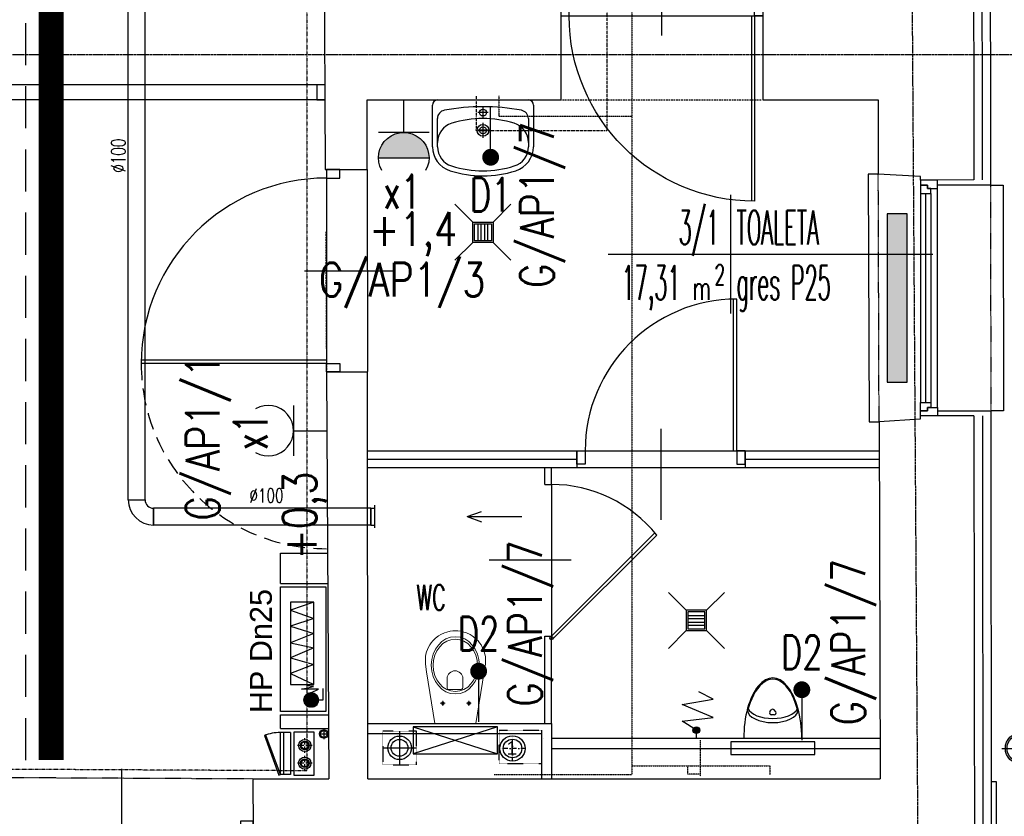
# Model space of a CAD drawing. Header units: inches. Extents: x -145354 to -97635, y 38777 to 78670.
# Tile 70 of 231: x -142166 to -141582, y 48535 to 49007. Entities that reach past the tile are written whole.
import ezdxf
from ezdxf.enums import TextEntityAlignment as Align

# ---------------------------------------------------------------- set-up
doc = ezdxf.new("R2010")
doc.units = ezdxf.units.IN
doc.header["$MEASUREMENT"] = 0
for name, pattern in [('00-inst$0$DASHDOT', [1, 0.5, -0.25, 0, -0.25]), ('CENTER', [2, 1.25, -0.25, 0.25, -0.25]), ('DASHDOT', [1, 0.5, -0.25, 0, -0.25]), ('DASHED', [0.75, 0.5, -0.25]), ('DASHED2', [0.375, 0.25, -0.125]), ('DIVIDE', [31.75, 12.7, -6.35, 0, -6.35, 0, -6.35]), ('HIDDEN', [0.375, 0.25, -0.125])]:
    doc.linetypes.add(name, pattern=pattern)
doc.layers.get('0').update_dxf_attribs({"color": 101})
for name, color, linetype in [('Drz---drzwi', 5, 'Continuous'), ('Drz-widok', 5, 'Continuous'), ('E-OPIS_POM', 6, 'Continuous'), ('E35', 6, 'Continuous'), ('E50', 3, 'Continuous'), ('E50_kor', 3, 'Continuous'), ('Ins-kan', 54, 'Continuous'), ('Ins-went', 141, 'Continuous'), ('Ins-went-opis', 141, 'Continuous'), ('Ins-wod', 152, 'Continuous'), ('m-went-wywiew', 1, 'Continuous'), ('Mco-piony', 10, 'Continuous'), ('Mpoż-rury', 121, 'Continuous'), ('Mppoż-piony-hydranty', 121, 'Continuous'), ('Mw-cr-rury', 160, 'DIVIDE'), ('Mw-wc-rury', 160, 'DASHDOT'), ('Mwk-odnośniki', 8, 'Continuous'), ('Okn---okna', 5, 'Continuous'), ('Opis-spadki', 61, 'Continuous'), ('Os-osie glowne', 8, 'CENTER'), ('piony_K_nr', 240, 'Continuous'), ('Sc-cegla pelna', 32, 'Continuous'), ('Sc-cegla pustak', 42, 'Continuous'), ('Sc-gk', 120, 'Continuous'), ('Sc-gk-hatch', 8, 'Continuous'), ('Sc-izolacja term-obrys', 132, 'Continuous'), ('Sc-izolacja term-styropian', 151, 'STYROPIAN-KA'), ('Sc-kamien', 31, 'Continuous'), ('Sc-nad', 5, 'DASHED2'), ('Sc-nadproza kon', 5, 'DASHED2'), ('Sc-systemowe', 150, 'Continuous'), ('stelaż_wc', 64, 'Continuous'), ('Suf-widok', 8, 'Continuous'), ('W-idok', 9, 'Continuous'), ('W-otwor-strop', 126, 'Continuous'), ('Wyp-grzejniki', 56, 'Continuous'), ('Wyp-meble', 155, 'Continuous'), ('Wyp-sanitar', 131, 'Continuous')]:
    doc.layers.add(name, color=color, linetype=linetype)
doc.styles.add('dwg_opis podstawowy', font='romans.shx', dxfattribs={"width": 0.9})
doc.styles.add('KA wymiar', font='romans.shx', dxfattribs={"width": 0.6})
doc.styles.add('ROMANS', font='romans', dxfattribs={"width": 0.85})
doc.styles.add('tab-bud$0$ROMANS', font='romans', dxfattribs={"width": 0.7})
doc.styles.add('TYTUL2', font='ARIAL.TTF')
doc.linetypes.add('BATTING', pattern='A,0.0001,-0.1,[134,ltypeshp.shx,S=0.1,R=0,X=-0.1,Y=0],-0.2,[134,ltypeshp.shx,S=0.1,R=180,X=0.1,Y=0],-0.1', length=0.4001)
doc.linetypes.add('STYROPIAN-KA', pattern='A,0.0001,-0.1,[135,ltypeshp.shx,S=0.1,R=0,X=-0.1,Y=0],0,[135,ltypeshp.shx,S=0.1,R=180,X=0.1,Y=0],-0.1', length=0.2001)

# ---------------------------------------------------------------- blocks, each defined once
blk = doc.blocks.new('pow')
for p, q in [((0, 0.5229), (0, -0.5229)), ((-1.0753, 0), (1.7797, 0))]:
    blk.add_line(p, q)
at = {"style": 'KA wymiar', "width": 0.6}
for s, height, p in [('2', 0.18, (-0.1392, -0.2698)), ('m', 0.21, (-0.3332, -0.401))]:
    blk.add_text(s, height=height, dxfattribs=at).set_placement(p)
at = {"style": 'KA wymiar'}
for tag, width, p in [('01', 0.7, (-0.1311, 0.0844)), ('000.00', 0.6, (-0.3636, -0.401))]:
    blk.add_attdef(tag, text='', height=0.3, dxfattribs=dict(at, width=width)).set_placement(p, align=Align.RIGHT)
blk.add_attdef('POMIESZCZENIE', (0.0709, 0.0844), '', height=0.3, dxfattribs=at)
at = {"style": 'KA wymiar', "width": 0.8}
blk.add_attdef('POSADZKA', (0.0709, -0.401), '', height=0.3, dxfattribs=at)
blk = doc.blocks.new('g2')
at = {"layer": 'E35'}
blk.add_line((15, 19.27), (-15, 19.27), dxfattribs=at)
blk.add_arc((0, 34.27), 15, 150, 30, dxfattribs=at)
at = {"layer": 'E50'}
blk.add_line((0, 19.27), (0, 0), dxfattribs=at)
blk = doc.blocks.new('G1')
at = {"layer": 'E35'}
blk.add_hatch(color=256, dxfattribs=at).paths.add_polyline_path([(10, 22.85), (-10, 22.85, 1)])
for p, q in [((-10, 22.85), (10, 22.85)), ((10, 12.85), (-10, 12.85))]:
    blk.add_line(p, q, dxfattribs=at)
blk.add_arc((0, 22.85), 10, 150, 30, dxfattribs=at)
at = {"layer": 'E50'}
blk.add_line((0, 12.85), (0, 0), dxfattribs=at)
blk = doc.blocks.new('_DKGJHF')
at = {"ltscale": 7}
for p, q in [((-21.08, -77), (35.92, -77)), ((-5, -145.5), (-104.98, -145.5)), ((-5, -147.5), (-105, -147.5))]:
    blk.add_line(p, q, dxfattribs=at)
for points in [[(5, -7.5), (5, 0), (-5, 0), (-5, -7.5)], [(5, -155), (5, -147.5), (-5, -147.5), (-5, -155)]]:
    blk.add_lwpolyline(points, close=True, dxfattribs=at)
for points in [[(-45, -7.5), (-5, -7.5)], [(-5, -147.5), (-5, -7.5)]]:
    blk.add_lwpolyline(points, dxfattribs=at)
for centre, radius, start, end in [((-5, -7.5), 40, 180, 270), ((-5, -147.5), 100, 90, 180)]:
    blk.add_arc(centre, radius, start, end)
blk = doc.blocks.new('_DRZWI_W120')
at = {"ltscale": 25}
for p, q in [((44517.38, 20745.07), (44517.38, 20635.07)), ((44504.38, 20690.07), (44558.38, 20690.07))]:
    blk.add_line(p, q, dxfattribs=at)
at = {"ltscale": 7}
for p, q in [((44517.38, 20635.07), (44407.38, 20635.07)), ((44517.38, 20637.07), (44407.4, 20637.07))]:
    blk.add_line(p, q, dxfattribs=at)
at = {"ltscale": 25}
for points in [[(44525.38, 20750.07), (44517.38, 20750.07), (44517.38, 20745.07), (44525.38, 20745.07)], [(44525.38, 20630.07), (44517.38, 20630.07), (44517.38, 20635.07), (44525.38, 20635.07)]]:
    blk.add_lwpolyline(points, close=True, dxfattribs=at)
blk.add_arc((44517.38, 20635.07), 110, 90, 180, dxfattribs=at)
at = {"linetype": 'DASHED', "ltscale": 20}
blk.add_arc((44517.38, 20635.07), 110, 180, 270, dxfattribs=at)
blk = doc.blocks.new('umywalka_60x45')
at = {"ltscale": 25}
for p, q in [((-27, 0), (27, 0)), ((-30, -27.72), (-30, -3)), ((0, -4.5), (0, -10.5)), ((30, -3), (30, -27.72)), ((-27, -27.72), (-27, -11.03)), ((3, -7.5), (-3, -7.5)), ((27, -11.03), (27, -27.72)), ((0, -13.5), (0, -22.5)), ((4.5, -18), (-4.5, -18))]:
    blk.add_line(p, q, dxfattribs=at)
for centre, radius in [((0, -7.5), 2), ((0, -18), 3.5), ((0, -18), 2)]:
    blk.add_circle(centre, radius, dxfattribs=at)
for centre, radius, start, end in [((27, -3), 3, 0, 90), ((-27, -3), 3, 90, 180), ((0, -129.43), 125.43, 79.47373, 100.52627), ((-22, -11.03), 5, 100.52627, 180), ((0, -73.4), 62.4, 72.6871, 107.3129), ((22, -11.03), 5, 0, 79.47373), ((-15, -25.28), 12, 107.3129, 180), ((15, -25.28), 12, 0, 72.6871), ((-15, -27.72), 15, 180, 252.6871), ((-15, -27.72), 12, 180, 252.6871), ((15, -27.72), 12, 287.3129, 0), ((15, -27.72), 15, 287.3129, 0), ((0, 20.4), 62.4, 252.6871, 287.3129), ((0, 20.4), 65.4, 252.6871, 287.3129)]:
    blk.add_arc(centre, radius, start, end, dxfattribs=at)
blk = doc.blocks.new('_dz1')
at = {"ltscale": 7}
for p, q in [((-7, 0), (-7, 90)), ((-5, 0), (-5, 90))]:
    blk.add_line(p, q, dxfattribs=at)
at = {"ltscale": 25}
for p, q in [((-50, 13), (-50, -41)), ((-95, 0), (-5, 0)), ((-5, 0), (0, 0)), ((-95, -8), (-100, -8)), ((-5, -8), (0, -8))]:
    blk.add_line(p, q, dxfattribs=at)
for points in [[(-100, -8), (-100, 0), (-95, 0), (-95, -8)], [(0, -8), (0, 0), (-5, 0), (-5, -8)]]:
    blk.add_lwpolyline(points, close=True, dxfattribs=at)
blk.add_arc((-5, 0), 90, 90, 180, dxfattribs=at)
blk = doc.blocks.new('_GJKHGJ')
at = {"ltscale": 25}
for p, q in [((-8, -5), (-8, 0)), ((-8, 0), (-8, -5)), ((0, 0), (-8, 0)), ((0, -5), (0, 0)), ((0, -5), (0, 0)), ((-8, -115), (-8, -5)), ((-8, -5), (0, -5)), ((-19.7, -60), (28.9, -60)), ((-8, -115), (0, -115)), ((-8, -120), (-8, -115)), ((0, -115), (0, -120)), ((0, -115), (0, -120)), ((0, -120), (-8, -120))]:
    blk.add_line(p, q, dxfattribs=at)
at = {"ltscale": 7}
for p, q in [((-8, -5), (-118, -5)), ((-8, -6.8), (-117.99, -6.8))]:
    blk.add_line(p, q, dxfattribs=at)
blk.add_arc((-8, -5), 110, 180, 270)
blk = doc.blocks.new('_ODWODNIENIE_KRATKA')
for p, q in [((-12, 0), (-22.61, 10.61)), ((0, 0), (10.61, 10.61)), ((-11, -2.99), (-1, -2.99)), ((-1, -4.99), (-11, -4.99)), ((-11, -6.99), (-1, -6.99)), ((-1, -8.99), (-11, -8.99)), ((-22.61, -22.6), (-12, -11.99)), ((10.61, -22.6), (0, -11.99))]:
    blk.add_line(p, q)
for points in [[(0, -11.99), (0, 0), (-12, 0), (-12, -11.99)], [(-1, -10.99), (-1, -1), (-11, -1), (-11, -10.99)]]:
    blk.add_lwpolyline(points, close=True)
blk = doc.blocks.new('rura_spustowa')
at = {"layer": 'Ins-wod', "linetype": 'Continuous'}
for p, q in [((0, -11.25), (0, 11.25)), ((-11.25, 0), (11.25, 0))]:
    blk.add_line(p, q, dxfattribs=at)
at = {"layer": 'Ins-wod', "linetype": 'Continuous', "ltscale": 25}
for radius in [9.25, 8.25]:
    blk.add_circle((0, 0), radius, dxfattribs=at)
blk = doc.blocks.new('ramiak140')
at = {"layer": 'Okn---okna'}
for p, q in [((-10, 135), (-10, 5)), ((-6, 8), (-6, 132)), ((-3, 8), (-3, 132)), ((0, 8), (0, 132))]:
    blk.add_line(p, q, dxfattribs=at)
for points in [[(-10, 135), (-10, 140), (0, 140), (0, 137), (-4, 137), (-4, 135)], [(-6, 132), (-6, 135), (-4, 135), (-4, 137), (0, 137), (0, 135), (0, 132)], [(-6, 8), (-6, 5), (-4, 5), (-4, 3), (0, 3), (0, 5), (0, 8)], [(-10, 5), (-10, 0), (0, 0), (0, 3), (-4, 3), (-4, 5)]]:
    blk.add_lwpolyline(points, close=True, dxfattribs=at)
blk = doc.blocks.new('_jhgjdfjghsdjgfhjfgjkfghgf')
at = {"ltscale": 25}
for p, q in [((0, 91.14), (0, 1.14)), ((11.7, 46.14), (-36.9, 46.14))]:
    blk.add_line(p, q, dxfattribs=at)
at = {"ltscale": 7}
for p, q in [((0, 1.14), (61.33, 62.47)), ((1.27, -0.13), (62.47, 61.07))]:
    blk.add_line(p, q, dxfattribs=at)
blk.add_circle((0, 0), 1)
blk.add_arc((0.02, 11.25), 79.88, 38.57679, 90.01424, dxfattribs=at)
blk = doc.blocks.new('HP25')
at = {"layer": 'Mppoż-piony-hydranty'}
for p, q in [((-1492.3, 1506.02), (-1492.3, 1533.02)), ((-1492.3, 1533.02), (-1418.3, 1533.02)), ((-1418.3, 1533.02), (-1418.3, 1506.02)), ((-1469.71, 1527.1), (-1476.32, 1513.24)), ((-1427.42, 1527.1), (-1476.32, 1527.1)), ((-1476.32, 1527.1), (-1476.32, 1513.24)), ((-1464.43, 1513.24), (-1469.71, 1527.1)), ((-1460.46, 1527.1), (-1464.43, 1513.24)), ((-1454.51, 1513.24), (-1460.46, 1527.1)), ((-1451.54, 1527.1), (-1454.51, 1513.24)), ((-1445.92, 1513.24), (-1451.54, 1527.1)), ((-1441.63, 1527.1), (-1445.92, 1513.24)), ((-1437, 1513.24), (-1441.63, 1527.1)), ((-1432.04, 1527.1), (-1437, 1513.24)), ((-1427.42, 1513.24), (-1432.04, 1527.1)), ((-1427.42, 1513.24), (-1427.42, 1527.1)), ((-1479.08, 1520.38), (-1477.49, 1513.39)), ((-1478.95, 1510.35), (-1479.08, 1520.38)), ((-1489.78, 1514.94), (-1485.19, 1510.35)), ((-1489.78, 1514.66), (-1485.46, 1510.35)), ((-1489.77, 1514.37), (-1485.76, 1510.36)), ((-1489.76, 1515.2), (-1484.93, 1510.37)), ((-1489.73, 1514.05), (-1486.08, 1510.39)), ((-1489.72, 1515.45), (-1484.68, 1510.41)), ((-1489.67, 1515.68), (-1484.44, 1510.46)), ((-1489.62, 1515.91), (-1484.22, 1510.51)), ((-1489.55, 1516.12), (-1484, 1510.58)), ((-1489.47, 1516.33), (-1483.8, 1510.66)), ((-1489.39, 1516.53), (-1483.6, 1510.74)), ((-1489.29, 1516.72), (-1483.41, 1510.84)), ((-1489.19, 1516.9), (-1483.23, 1510.94)), ((-1489.08, 1517.08), (-1483.05, 1511.04)), ((-1488.97, 1517.24), (-1482.88, 1511.16)), ((-1488.85, 1517.41), (-1482.72, 1511.28)), ((-1488.72, 1517.56), (-1482.57, 1511.41)), ((-1488.59, 1517.71), (-1482.42, 1511.54)), ((-1488.45, 1517.85), (-1482.28, 1511.68)), ((-1488.3, 1517.99), (-1482.14, 1511.83)), ((-1488.14, 1518.12), (-1482.01, 1511.99)), ((-1487.98, 1518.24), (-1481.89, 1512.15)), ((-1487.82, 1518.35), (-1481.78, 1512.31)), ((-1487.64, 1518.46), (-1481.67, 1512.49)), ((-1487.46, 1518.56), (-1481.57, 1512.67)), ((-1487.27, 1518.66), (-1481.47, 1512.86)), ((-1487.08, 1518.74), (-1481.39, 1513.05)), ((-1486.87, 1518.82), (-1481.31, 1513.26)), ((-1486.66, 1518.89), (-1481.24, 1513.47)), ((-1486.43, 1518.95), (-1481.18, 1513.7)), ((-1486.2, 1519), (-1481.13, 1513.93)), ((-1485.95, 1519.04), (-1481.09, 1514.18)), ((-1485.69, 1519.06), (-1481.07, 1514.43)), ((-1485.42, 1519.07), (-1481.06, 1514.71)), ((-1485.13, 1519.06), (-1481.07, 1515)), ((-1484.81, 1519.03), (-1481.1, 1515.32)), ((-1484.47, 1518.96), (-1481.17, 1515.66)), ((-1484.08, 1518.86), (-1481.27, 1516.05)), ((-1483.61, 1518.68), (-1481.45, 1516.52)), ((-1482.97, 1518.31), (-1481.82, 1517.16)), ((-1480.93, 1514.44), (-1478.95, 1510.35)), ((-1477.49, 1513.39), (-1476.96, 1517.48)), ((-1489.67, 1513.7), (-1486.43, 1510.46)), ((-1489.55, 1513.3), (-1486.83, 1510.58)), ((-1489.36, 1512.82), (-1487.31, 1510.77)), ((-1488.93, 1512.11), (-1488.02, 1511.2)), ((-1485.29, 1510.48), (-1485.29, 1507.71)), ((-1476.32, 1513.24), (-1427.42, 1513.24)), ((-1418.3, 1506.02), (-1492.3, 1506.02)), ((-1485.29, 1507.71), (-1478.55, 1507.71))]:
    blk.add_line(p, q, dxfattribs=at)
blk.add_circle((-1485.42, 1514.71), 4.36, dxfattribs=at)
blk = doc.blocks.new('_KOLO_WC_PODWIESZONE')
at = {"lineweight": 0}
for p, q in [((-12.21, 0), (-17.15, -30.7)), ((-12.21, 0), (12.21, 0)), ((12.21, 0), (17.15, -30.7)), ((-8.01, -11.98), (-8.01, -10.54)), ((7.49, -11.98), (7.49, -10.54)), ((-8.01, -11.98), (-9.42, -11.98)), ((-8.01, -11.98), (-6.53, -11.98)), ((-8.01, -11.98), (-8.01, -13.41)), ((7.49, -11.98), (6.08, -11.98)), ((7.49, -11.98), (8.97, -11.98)), ((7.49, -11.98), (7.49, -13.41)), ((-4.44, -21.51), (-4.44, -26.77)), ((-3.5, -20.21), (4, -20.21)), ((4.94, -21.51), (4.94, -26.77)), ((-17.15, -30.7), (-17.82, -35.14)), ((17.15, -30.7), (17.82, -35.14)), ((-17.82, -35.14), (-17.77, -39.69)), ((-17.77, -39.69), (-17.51, -41.08)), ((17.77, -39.69), (17.51, -41.08)), ((17.82, -35.14), (17.77, -39.69)), ((-17.51, -41.08), (-17.12, -42.53)), ((-17.12, -42.53), (-16.6, -43.93)), ((-16.6, -43.93), (-15.97, -45.29)), ((-15.97, -45.29), (-15.22, -46.59)), ((-15.22, -46.59), (-14.37, -47.83)), ((15.22, -46.59), (14.37, -47.83)), ((15.97, -45.29), (15.22, -46.59)), ((16.6, -43.93), (15.97, -45.29)), ((17.12, -42.53), (16.6, -43.93)), ((17.51, -41.08), (17.12, -42.53)), ((-14.37, -47.83), (-13.41, -48.99)), ((-13.41, -48.99), (-11.77, -50.6)), ((-11.77, -50.6), (-10, -51.94)), ((-10, -51.94), (-8.71, -52.72)), ((10, -51.94), (8.71, -52.72)), ((11.77, -50.6), (10, -51.94)), ((13.41, -48.99), (11.77, -50.6)), ((14.37, -47.83), (13.41, -48.99)), ((-8.71, -52.72), (-6.54, -53.77)), ((-6.54, -53.77), (-5.07, -54.25)), ((-5.07, -54.25), (-3.02, -54.72)), ((-3.02, -54.72), (-1.52, -54.92)), ((-1.52, -54.92), (0, -55)), ((1.52, -54.92), (0, -55)), ((3.02, -54.72), (1.52, -54.92)), ((5.07, -54.25), (3.02, -54.72)), ((6.54, -53.77), (5.07, -54.25)), ((8.71, -52.72), (6.54, -53.77))]:
    blk.add_line(p, q, dxfattribs=at)
for centre, radius, start, end in [((-3.24, -21.39), 1.2, 102.23395, 185.88986), ((3.75, -21.39), 1.2, 354.11014, 77.76605), ((0.25, -26.54), 4.7, 182.80221, 357.19779)]:
    blk.add_arc(centre, radius, start, end, dxfattribs=at)
for centre in [(-8.01, -11.98), (7.49, -11.98)]:
    blk.add_ellipse(centre, major_axis=(0.599, 0.599), ratio=1, start_param=5.497787, end_param=11.780972, dxfattribs=at)
for major_axis, ratio in [((0, -17), 0.838235), ((0, -15.54), 0.845174)]:
    blk.add_ellipse((0.05, -34.5), major_axis=major_axis, ratio=ratio, dxfattribs=at)
blk = doc.blocks.new('_0630_pisuar')
at = {"linetype": 'Continuous'}
for p, q in [((-17.24, 0), (17.24, 0)), ((-1.75, -15.85), (-0.88, -17.02)), ((-0.87, -14.1), (0.87, -14.1)), ((1.75, -15.85), (0.88, -17.02))]:
    blk.add_line(p, q, dxfattribs=at)
for centre, start, end in [((-0.87, -15.2), 90, 216.88227), ((0, -16.36), 216.88227, 323.11773), ((0.87, -15.2), 323.11773, 90)]:
    blk.add_arc(centre, 1.09, start, end, dxfattribs=at)
for centre, major_axis, ratio, start_param, end_param in [((0, 0), (0, -36), 0.478823, 4.712389, 7.853982), ((0, -16.84), (-14.92, 0), 0.492275, 3.141593, 6.283185), ((0, -19.29), (-14.92, 0), 0.492275, 3.348063, 6.076813)]:
    blk.add_ellipse(centre, major_axis=major_axis, ratio=ratio, start_param=start_param, end_param=end_param, dxfattribs=at)
blk.add_spline([(-14.92, -16.84), (-5.95, -32.9), (0.03, -35.33), (5.88, -32.9), (14.92, -16.84)], degree=3, dxfattribs=at)
blk = doc.blocks.new('grzejnik_100')
at = {"layer": 'Wyp-grzejniki'}
h = blk.add_hatch(dxfattribs=at)
h.set_pattern_fill('DOTS', color=256, scale=0.5, style=0)
h.set_pattern_definition([(0, (-77492.90915, 37823.9399), (0.396875, 0.79375), [0, -0.79375])])
h.paths.add_polyline_path([(0, -100), (12, -100), (12, 0), (0, 0)])
blk.add_lwpolyline([(12, 0), (0, 0), (0, -100), (12, -100)], close=True, dxfattribs=at)
blk = doc.blocks.new('kan_100')
at = {"layer": 'Ins-went'}
for p, q in [((0, 9.78), (0, -9.78)), ((-9.78, 0), (9.78, 0))]:
    blk.add_line(p, q, dxfattribs=at)
for radius in [7, 5]:
    blk.add_circle((0, 0), radius, dxfattribs=at)
blk = doc.blocks.new('W100')
at = {"layer": 'm-went-wywiew', "color": 254, "linetype": 'HIDDEN'}
for p, q in [((-142045.2, 41103.63), (-142045.2, 41084.06)), ((-142054.98, 41093.85), (-142035.42, 41093.85))]:
    blk.add_line(p, q, dxfattribs=at)
at = {"layer": 'm-went-wywiew', "color": 254}
blk.add_circle((-142045.2, 41093.85), 7, dxfattribs=at)
at = {"layer": 'm-went-wywiew'}
blk.add_circle((-142045.2, 41093.85), 5, dxfattribs=at)
blk = doc.blocks.new('_gslkflhklgj')
at = {"linetype": '00-inst$0$DASHDOT', "ltscale": 5}
for p, q in [((0, -7.5), (0, 7.5)), ((7.5, 0), (-7.5, 0))]:
    blk.add_line(p, q, dxfattribs=at)
for radius in [7.5, 5.5]:
    blk.add_circle((0, 0), radius)
blk = doc.blocks.new('rewizja')
at = {"layer": 'Wyp-meble'}
for p, q in [((-25, 6), (-25, 0)), ((-25, 6), (0, 6)), ((0, 6), (0, 0)), ((-25, 4), (-25, 2)), ((0, 2), (-25, 2)), ((0, 0), (-25, 0))]:
    blk.add_line(p, q, dxfattribs=at)
blk.add_lwpolyline([(-23.15, -9.49), (0.34, -0.94), (0, 0), (-23.49, -8.55)], close=True, dxfattribs=at)
blk.add_arc((0, 0), 25, 180, 202.29244, dxfattribs=at)
blk = doc.blocks.new('pion')
at = {"layer": 'Mpoż-rury', "color": 8}
for p, q in [((61201.15, 11076.35), (61207.15, 11076.35)), ((61204.15, 11079.35), (61204.15, 11073.35))]:
    blk.add_line(p, q, dxfattribs=at)
blk.add_circle((61204.13, 11076.35), 2.55, dxfattribs=at)
at = {"layer": 'Mpoż-rury'}
blk.add_circle((61204.15, 11076.35), 2, dxfattribs=at)
blk = doc.blocks.new('pco')
at = {"layer": 'Mco-piony', "color": 9, "linetype": 'DASHDOT', "ltscale": 3}
for p, q in [((-2599.38, -14.34), (-2610.28, -14.34)), ((-2604.83, -19.79), (-2604.83, -8.89))]:
    blk.add_line(p, q, dxfattribs=at)
at = {"layer": 'Mco-piony', "color": 9}
blk.add_circle((-2604.83, -14.34), 4.53, dxfattribs=at)
at = {"layer": 'Mco-piony'}
blk.add_circle((-2604.83, -14.34), 3.2, dxfattribs=at)
at = {"layer": 'Mco-piony', "color": 8}
blk.add_circle((-2604.83, -14.34), 2.6, dxfattribs=at)
blk = doc.blocks.new('0630_STRZAŁKA')
at = {"ltscale": 0.5}
for points in [[(0, 0), (-3.03, -8.56)], [(0, 0), (0, -32.43)], [(0, 0), (3.03, -8.56)]]:
    blk.add_lwpolyline(points, dxfattribs=at)

msp = doc.modelspace()

# ---------------------------------------------------------------- hatches: boundary and pattern name
at = {"layer": 'Ins-kan'}
msp.add_hatch(color=256, dxfattribs=at).paths.add_polyline_path([(-141762.46, 48585.66, 1), (-141766.46, 48585.66, 1)])

# ---------------------------------------------------------------- linework, layer by layer
at = {"layer": 'Drz---drzwi'}
msp.add_lwpolyline([(-141984.98, 48968.7), (-141989.82, 48968.7), (-141989.82, 48959.7), (-141984.93, 48959.7)], dxfattribs=at)
at = {"layer": 'E35'}
for p, q in [((-141886.57, 48925.7), (-141886.57, 48955.7)), ((-141893.71, 48620.66), (-141893.71, 48590.66)), ((-141701.85, 48609.67), (-141701.85, 48579.67))]:
    msp.add_line(p, q, dxfattribs=at)
at = {"layer": 'E35', "const_width": 5}
for points in [[(-141886.57, 48928.2, 1), (-141886.57, 48923.2, 1)], [(-141893.71, 48618.16, -1), (-141893.71, 48623.16, -1)], [(-141701.85, 48607.17, -1), (-141701.85, 48612.17, -1)]]:
    msp.add_lwpolyline(points, format="xyb", close=True, dxfattribs=at)
at = {"layer": 'E50_kor', "linetype": 'DASHED2', "ltscale": 100}
msp.add_line((-142162.47, 48567.88), (-142162.47, 50945), dxfattribs=at)
at = {"layer": 'E50_kor', "const_width": 15}
msp.add_lwpolyline([(-142147.47, 48567.88), (-142147.47, 50960)], dxfattribs=at)
at = {"layer": 'Ins-kan'}
msp.add_lwpolyline([(-141764.46, 48580.66), (-141764.46, 48585.66), (-141772.94, 48590.96), (-141754.46, 48593.23), (-141772.94, 48600.83), (-141754.46, 48604.15), (-141762.97, 48608.43)], dxfattribs=at)
msp.add_circle((-141764.46, 48585.66), 2, dxfattribs=at)
at = {"layer": 'Ins-went'}
for p, q in [((-142101.67, 48722.41, -2856.48), (-142101.67, 49120.82, 20.99)), ((-142091.67, 48722.41, -2856.48), (-142091.67, 49120.82, 20.99)), ((-142101.67, 48722.41, -2856.48), (-142091.67, 48722.41, -2856.48)), ((-142086.67, 48707.41, -2856.48), (-142086.67, 48717.41, -2856.48)), ((-141957.61, 48717.41), (-142086.67, 48717.41)), ((-142086.67, 48717.41, -2856.48), (-142086.67, 48707.41, -2856.48)), ((-141957.61, 48717.41), (-141957.61, 48707.41)), ((-141957.61, 48707.41), (-141957.61, 48717.41)), ((-141957.61, 48717.41), (-141955.61, 48717.41)), ((-141955.61, 48719.16), (-141955.61, 48705.66)), ((-141957.61, 48707.41), (-142086.67, 48707.41)), ((-141957.61, 48707.41), (-141955.61, 48707.41))]:
    msp.add_line(p, q, dxfattribs=at)
for radius in [15, 5]:
    msp.add_arc((-142086.67, 48722.41, -2856.48), radius, 180, 270, dxfattribs=at)
at = {"layer": 'Mw-cr-rury', "ltscale": 0.03}
for p, q in [((-141802.69, 49100.36), (-141802.69, 48559.4)), ((-141802.69, 49100.36), (-141802.69, 48559.4)), ((-141881.81, 48962.23), (-141881.81, 48950.11)), ((-141881.81, 48950.11), (-141802.69, 48950.11)), ((-141762.23, 48579.66), (-141762.22, 48558.3)), ((-141884.47, 48559.4), (-141802.69, 48559.4)), ((-141802.69, 48564.4), (-141720.76, 48564.4)), ((-141769.5, 48559.5), (-141769.5, 48564.4)), ((-141762.22, 48559.5), (-141769.5, 48559.5)), ((-141720.76, 48564.4), (-141720.76, 48559.19))]:
    msp.add_line(p, q, dxfattribs=at)
at = {"layer": 'Mw-wc-rury'}
for p, q in [((-141817.31, 48941.69), (-141817.31, 49095.26)), ((-141817.31, 48941.69), (-141817.31, 49095.26)), ((-141895.14, 48962.05), (-141895.14, 48941.69)), ((-141895.14, 48941.69), (-141817.31, 48941.69))]:
    msp.add_line(p, q, dxfattribs=at)
at = {"layer": 'Mwk-odnośniki', "linetype": 'Continuous'}
msp.add_lwpolyline([(-141991.41, 48584.48), (-142003.39, 48584.48), (-142003.39, 48559.03), (-141991.41, 48559.03)], close=True, dxfattribs=at)
at = {"layer": 'Os-osie glowne'}
msp.add_line((-141628.68, 47893.27), (-141656.02, 51985.69), dxfattribs=at)
msp.add_lwpolyline([(-143318.47, 48986.7), (-138010.88, 48986.7)], dxfattribs=at)
at = {"layer": 'Sc-cegla pelna'}
for p, q in [((-141844.98, 49017.65), (-141844.98, 48959.7)), ((-141724.98, 49017.65), (-141724.98, 48959.7)), ((-141959.88, 48959.7), (-141844.98, 48959.7)), ((-141724.98, 48959.7), (-141656.61, 48959.7)), ((-141656.61, 48959.7), (-141656.47, 48915.68)), ((-141984.04, 48798.37), (-141959.72, 48798.37)), ((-141984.03, 48798.37), (-141982.71, 48556.7)), ((-141984.01, 48798.37), (-141959.72, 48798.37)), ((-141959.48, 48556.7), (-141959.72, 48798.37)), ((-141655.99, 48768.7), (-141655.31, 48556.7)), ((-142027.71, 48556.7), (-141982.71, 48556.7)), ((-141959.48, 48556.7), (-141655.31, 48556.7))]:
    msp.add_line(p, q, dxfattribs=at)
for points in [[(-141599.99, 49076.66), (-141599.83, 48912.22)], [(-141985.39, 49043.65), (-141984.71, 48918.37), (-141959.83, 48918.37), (-141959.88, 48959.7)], [(-141599.83, 48912.22), (-141631.34, 48912.19), (-141631.34, 48914.19), (-141656.47, 48915.7)], [(-141599.69, 48772.22), (-141631.54, 48772.19), (-141631.53, 48770.19), (-141655.99, 48768.7)], [(-141599.69, 48772.22), (-141599.42, 48495.17)], [(-142027.71, 48556.7), (-142027.38, 48496.92)]]:
    msp.add_lwpolyline(points, dxfattribs=at)
at = {"layer": 'Sc-cegla pustak'}
for p, q in [((-142011.39, 48672.7), (-142011.39, 48690.7)), ((-142011.39, 48690.7), (-141983.48, 48690.7)), ((-142011.39, 48672.7), (-141983.32, 48672.7)), ((-142011.39, 48586.7), (-142011.39, 48594.7)), ((-142011.39, 48594.7), (-141982.91, 48594.7)), ((-142011.39, 48586.7), (-141982.87, 48586.7))]:
    msp.add_line(p, q, dxfattribs=at)
at = {"layer": 'Sc-gk'}
for p, q in [((-141959.67, 48751.51), (-141835.48, 48751.51)), ((-141835.48, 48751.51), (-141835.48, 48741.51)), ((-141735.48, 48751.51), (-141735.48, 48741.51)), ((-141735.48, 48751.51), (-141656.07, 48751.51)), ((-141959.66, 48741.51), (-141835.48, 48741.51)), ((-141735.48, 48741.51), (-141656.11, 48741.51)), ((-141959.49, 48589.64), (-141850.48, 48589.66)), ((-141850.48, 48589.66), (-141850.48, 48556.66)), ((-141959.49, 48583.64), (-141856.48, 48583.66)), ((-141856.48, 48583.66), (-141856.48, 48556.66)), ((-141855.48, 48580.66), (-141855.48, 48580.66)), ((-141655.2, 48580.66), (-141850.48, 48580.66)), ((-141655.2, 48574.66), (-141850.48, 48574.66))]:
    msp.add_line(p, q, dxfattribs=at)
at = {"layer": 'Sc-gk-hatch', "linetype": 'BATTING', "ltscale": 0.22}
for p, q in [((-141959.73, 48746.51), (-141835.48, 48746.51)), ((-141735.48, 48746.51), (-141656.11, 48746.51))]:
    msp.add_line(p, q, dxfattribs=at)
at = {"layer": 'Sc-izolacja term-obrys'}
for p, q in [((-141621.34, 48775.19), (-141589.7, 48775.23)), ((-141589.7, 48775.23), (-141589.41, 48485.13))]:
    msp.add_line(p, q, dxfattribs=at)
msp.add_lwpolyline([(-141621.73, 49079.64), (-141589.99, 49079.67), (-141589.83, 48909.23), (-141621.34, 48909.19)], dxfattribs=at)
at = {"layer": 'Sc-izolacja term-styropian', "linetype": 'BATTING', "ltscale": 0.25}
for points in [[(-141594.99, 49076.67), (-141594.83, 48912.22)], [(-141594.69, 48772.22), (-141594.42, 48490.15), (-141986.38, 48491.75)]]:
    msp.add_lwpolyline(points, dxfattribs=at)
at = {"layer": 'Sc-kamien'}
for p, q in [((-141589.48, 48555.13), (-141586.48, 48555.14)), ((-141586.48, 48555.14), (-141586.41, 48482.14))]:
    msp.add_line(p, q, dxfattribs=at)
at = {"layer": 'Sc-nad', "ltscale": 4}
msp.add_line((-141845.48, 48959.7), (-141725.48, 48959.7), dxfattribs=at)
at = {"layer": 'Sc-nad'}
for p, q in [((-141959.83, 48918.37), (-141959.72, 48798.37)), ((-141835.48, 48741.51), (-141735.48, 48741.51))]:
    msp.add_line(p, q, dxfattribs=at)
for points in [[(-141984.98, 48968.7), (-142178.88, 48968.7)], [(-141984.93, 48959.7), (-142178.82, 48959.7)]]:
    msp.add_lwpolyline(points, dxfattribs=at)
at = {"layer": 'Sc-nad', "ltscale": 4}
msp.add_lwpolyline([(-141984.5, 48881.51), (-141984.04, 48798.37)], dxfattribs=at)
at = {"layer": 'Sc-nadproza kon', "linetype": 'DASHDOT', "ltscale": 0.5}
for p, q in [((-141655.99, 48768.7), (-141656.47, 48915.68)), ((-141589.83, 48909.23), (-141589.7, 48775.23))]:
    msp.add_line(p, q, dxfattribs=at)
msp.add_lwpolyline([(-142027.71, 48556.7), (-142354.71, 48558.31)], dxfattribs=at)
at = {"layer": 'Sc-systemowe'}
for p, q in [((-141854.48, 48731.51), (-141854.48, 48741.51)), ((-141850.48, 48731.51), (-141850.48, 48741.51)), ((-141854.48, 48731.51), (-141850.48, 48731.51)), ((-141854.48, 48589.66), (-141854.48, 48641.51)), ((-141854.48, 48641.51), (-141850.48, 48641.51)), ((-141850.48, 48589.66), (-141850.48, 48641.51))]:
    msp.add_line(p, q, dxfattribs=at)
at = {"layer": 'stelaż_wc', "ltscale": 5}
for p, q in [((-141932.49, 48587.65), (-141882.49, 48571.65)), ((-141882.49, 48587.65), (-141932.49, 48571.65))]:
    msp.add_line(p, q, dxfattribs=at)
for points in [[(-141882.49, 48587.65), (-141932.49, 48587.65), (-141932.49, 48571.65), (-141882.49, 48571.65)], [(-141694.09, 48578.66), (-141744.09, 48578.66), (-141744.09, 48571.16), (-141694.09, 48571.16)]]:
    msp.add_lwpolyline(points, close=True, dxfattribs=at)
at = {"layer": 'Suf-widok', "linetype": 'DIVIDE', "ltscale": 0.02}
msp.add_lwpolyline([(-141995.73, 50821.7), (-141995.73, 48561.54), (-142171.26, 48562.41), (-142186.25, 50821.7)], dxfattribs=at)
at = {"layer": 'W-idok'}
for p, q in [((-141656.47, 48915.7), (-141662.45, 48915.69)), ((-141662.45, 48915.69), (-141661.97, 48768.7)), ((-141594.83, 48912.22), (-141594.83, 48912.22)), ((-141661.97, 48768.7), (-141655.99, 48768.7))]:
    msp.add_line(p, q, dxfattribs=at)
for points in [[(-141589.83, 48909.23), (-141582.33, 48909.23), (-141582.2, 48775.23)], [(-141582.2, 48775.23), (-141589.7, 48775.23)]]:
    msp.add_lwpolyline(points, dxfattribs=at)
at = {"layer": 'W-otwor-strop', "linetype": 'DASHED2', "ltscale": 0.3}
for points in [[(-141950.64, 48565.17), (-141930.64, 48565.17), (-141930.64, 48585.17), (-141950.64, 48585.17)], [(-141881.47, 48565.66), (-141881.47, 48585.66), (-141856.47, 48585.66), (-141856.47, 48565.66)]]:
    msp.add_lwpolyline(points, close=True, dxfattribs=at)

# ---------------------------------------------------------------- block references
at = {"rotation": 270}
msp.add_blockref('rewizja', (-142011.39, 48559.26), dxfattribs=at)
msp.add_blockref('kan_100', (-141940.64, 48575.17))
at = {"layer": 'Drz---drzwi', "xscale": -1, "rotation": 270}
msp.add_blockref('_GJKHGJ', (-141724.98, 49017.65), dxfattribs=at)
at = {"layer": 'Drz---drzwi'}
for name, p in [('_DRZWI_W120', (-186501.39, 28168.3)), ('_jhgjdfjghsdjgfhjfgjkfghgf', (-141850.48, 48640.37))]:
    msp.add_blockref(name, p, dxfattribs=at)
at = {"layer": 'Drz---drzwi', "rotation": 90}
msp.add_blockref('_DKGJHF', (-142182.51, 48526.75), dxfattribs=at)
at = {"layer": 'Drz-widok'}
msp.add_blockref('_dz1', (-141735.48, 48751.51), dxfattribs=at)
at = {"layer": 'E-OPIS_POM'}
ref = msp.add_blockref('pow', (-141744.28, 48868.18), dxfattribs=dict(at, xscale=67.5, yscale=67.5, zscale=67.5))
ref.add_attrib('000.00', '17,31', dxfattribs={"layer": '0', "height": 20.25, "style": 'KA wymiar', "width": 0.448374}).set_placement((-141773.86, 48841.12), align=Align.RIGHT)
ref.add_attrib('01', '3/1', dxfattribs={"layer": '0', "height": 20.25, "style": 'KA wymiar', "width": 0.448374}).set_placement((-141750.89, 48873.88), align=Align.RIGHT)
ref.add_attrib('POMIESZCZENIE', 'TOALETA', (-141740.7, 48873.88), dxfattribs={"layer": '0', "height": 20.25, "style": 'KA wymiar', "width": 0.448374})
ref.add_attrib('POSADZKA', 'gres P25', (-141740.7, 48841.12), dxfattribs={"layer": '0', "height": 20.25, "style": 'KA wymiar', "width": 0.448374})
at = {"layer": 'E35', "xscale": -1.5, "yscale": 1.5, "zscale": 1.5, "rotation": 180}
msp.add_blockref('G1', (-141938.15, 48959.7), dxfattribs=at)
at = {"layer": 'E35', "rotation": 89.99999999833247}
msp.add_blockref('g2', (-141984.31, 48763.43), dxfattribs=at)
at = {"layer": 'Ins-kan', "xscale": -1, "rotation": 90}
msp.add_blockref('_ODWODNIENIE_KRATKA', (-141897.14, 48875.2), dxfattribs=at)
at = {"layer": 'Ins-kan'}
for name, p in [('_ODWODNIENIE_KRATKA', (-141758.46, 48656.81)), ('_gslkflhklgj', (-141873.59, 48574.8))]:
    msp.add_blockref(name, p, dxfattribs=at)
at = {"layer": 'Ins-went-opis', "xscale": -1, "rotation": 90}
msp.add_blockref('0630_STRZAŁKA', (-141900.5, 48712.4), dxfattribs=at)
at = {"layer": 'Ins-wod'}
msp.add_blockref('rura_spustowa', (-141571.79, 48574.88), dxfattribs=at)
at = {"layer": 'm-went-wywiew'}
msp.add_blockref('W100', (104.56, 7481.32), dxfattribs=at)
at = {"layer": 'Mco-piony', "xscale": 0.799999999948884, "yscale": 0.8000000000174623, "zscale": 0.8, "rotation": 0.001351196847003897}
for p in [(-139913.05, 48588.1, 0), (-139913.05, 48577.57, 0)]:
    msp.add_blockref('pco', p, dxfattribs=at)
at = {"layer": 'Mpoż-rury', "rotation": 270}
msp.add_blockref('pion', (-153062, 109787.53), dxfattribs=at)
at = {"layer": 'Mppoż-piony-hydranty', "rotation": 89.99998664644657}
msp.add_blockref('HP25', (-140478.38, 50089), dxfattribs=at)
at = {"layer": 'Okn---okna', "rotation": 180}
msp.add_blockref('ramiak140', (-141631.34, 48912.19), dxfattribs=at)
at = {"layer": 'Wyp-grzejniki', "rotation": 180}
msp.add_blockref('grzejnik_100', (-141639.23, 48792.19), dxfattribs=at)
at = {"layer": 'Wyp-sanitar'}
for name, p, rotation in [('umywalka_60x45', (-141891.14, 48959.7), 359.9922229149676), ('_KOLO_WC_PODWIESZONE', (-141907.49, 48589.65), 180), ('_0630_pisuar', (-141719.09, 48580.66), 180)]:
    msp.add_blockref(name, p, dxfattribs=dict(at, rotation=rotation))

# ---------------------------------------------------------------- texts
at = {"layer": 'E-OPIS_POM', "style": 'dwg_opis podstawowy', "width": 0.6}
msp.add_text('WC ', height=15, dxfattribs=at).set_placement((-141918.82, 48664.43), align=Align.MIDDLE_CENTER)
at = {"layer": 'E35', "style": 'ROMANS'}
for s, width, p in [('G/AP1/7', 0.8, (-141857.6, 48897.45)), ('G/AP1/1', 0.8, (-142056.03, 48759.46)), ('x1', 0.7, (-142029.13, 48762.86)), ('+0,3', 0.8, (-141996.98, 48713.07)), ('G/AP1/7', 0.8, (-141864.73, 48648.91)), ('G/AP1/7', 0.8, (-141672.87, 48637.92))]:
    msp.add_text(s, height=20, rotation=90, dxfattribs=dict(at, width=width)).set_placement(p, align=Align.MIDDLE)
for s, width, p in [('x1', 0.7, (-141939.08, 48905.34)), ('D1', 0.7, (-141886.57, 48903.48)), ('+1,4', 0.8, (-141932.51, 48880.05)), ('G/AP1/3', 0.8, (-141939.1, 48851.65)), ('D2', 0.7, (-141893.71, 48642.88)), ('D2', 0.7, (-141701.85, 48631.89))]:
    msp.add_text(s, height=20, dxfattribs=dict(at, width=width)).set_placement(p, align=Align.MIDDLE)
at = {"layer": 'Ins-went', "style": 'tab-bud$0$ROMANS', "width": 0.7}
msp.add_text('%%c100', height=8.424, rotation=90, dxfattribs=at).set_placement((-142103.35, 48916.53, 0))
msp.add_text('%%c100', height=8.424, dxfattribs=at).set_placement((-142029.75, 48720.7))
at = {"layer": 'Opis-spadki', "style": 'TYTUL2'}
msp.add_text('HP Dn25', height=13, rotation=90, dxfattribs=at).set_placement((-142022.96, 48632.6), align=Align.MIDDLE)
at = {"layer": 'piony_K_nr', "style": 'TYTUL2'}
msp.add_text('1', height=8, dxfattribs=at).set_placement((-141877.06, 48571.14, -76.7))

doc.saveas('drawing.dxf')
